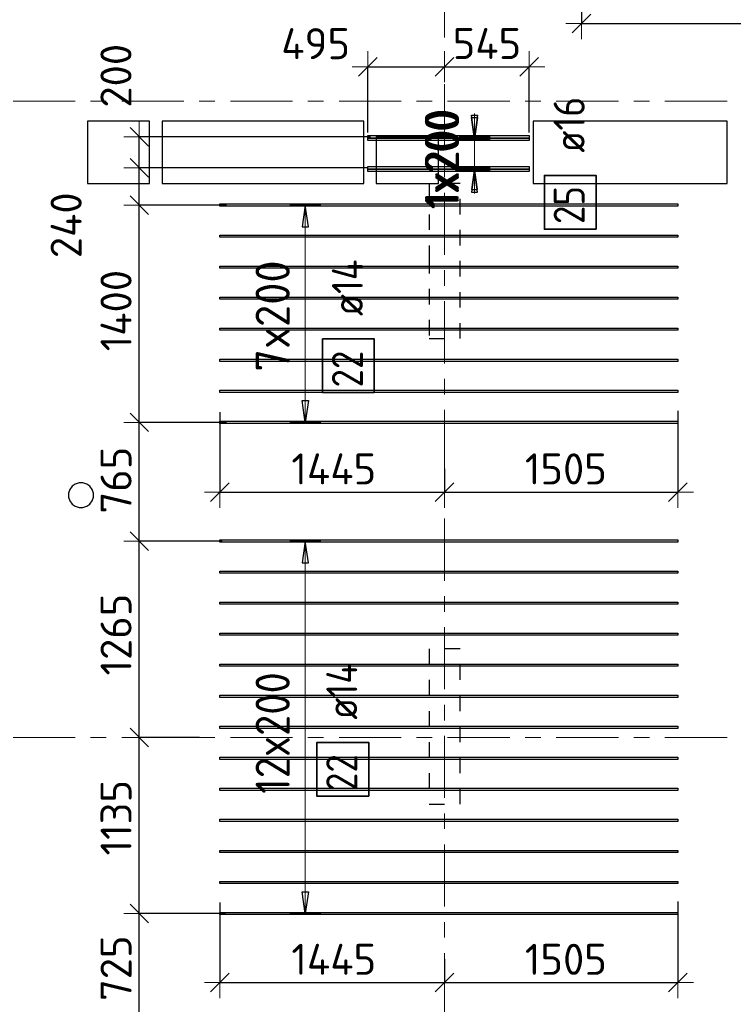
# Model space of a CAD drawing. Header units: metres. Extents: x -38 to 97, y -15 to 21.
# Tile 20 of 256: x 21.21 to 25.81, y 1.58 to 7.92. Entities that reach past the tile are written whole.
import ezdxf

# ---------------------------------------------------------------- set-up
doc = ezdxf.new("R2010")
doc.units = ezdxf.units.M
doc.header["$PDMODE"] = 65
for name, pattern in [('______11', [0.5, 0.4, -0.05, 0, -0.05]), ('______2', [0.0405, 0.03, -0.0105]), ('______5', [1.1, 0.8, -0.1, 0.1, -0.1])]:
    doc.linetypes.add(name, pattern=pattern)
for name, color, linetype, lineweight in [('XR$2$Осевая линия (1)', 7, '______5', 13), ('XR$6$Перекрытие (1)', 7, 'Continuous', 35), ('XR$6$Размерная линия (1)', 7, 'Continuous', 13)]:
    doc.layers.add(name, color=color, linetype=linetype, lineweight=lineweight)
doc.layers.add('XR$6$Арм.стержн.Доп. Арм верхн.зоны Х', color=7, linetype='Continuous', lineweight=35, true_color=0x8c8cff)
doc.layers.add('XR$7$Стена_ бетон несущ.', color=7, linetype='Continuous', lineweight=70, true_color=0xb4b496)
doc.styles.add('ISOCPEUR', font='txt')
doc.dimstyles.new('DIMSTYLE_3', dxfattribs={"dimtxt": 0.2, "dimasz": 0.2, "dimexe": 0, "dimexo": 0, "dimgap": 0.1, "dimtad": 2, "dimdec": 0, "dimlfac": 1000, "dimrnd": 5, "dimzin": 12, "dimdsep": 46, "dimtxsty": 'ISOCPEUR', "dimblk1": 'ALL_ML_STRICH', "dimblk2": 'ALL_ML_STRICH', "dimsah": 1, "dimcen": 0, "dimclrd": 7, "dimclre": 256, "dimclrt": 7, "dimadec": 0, "dimazin": 0, "dimtfac": 1, "dimtdec": 0, "dimtix": 1, "dimtmove": 2, "dimatfit": 3, "dimfxl": 0, "dimtzin": 0, "dimlwd": 0, "dimlwe": -3, "dimarcsym": 0})
doc.dimstyles.new('DIMSTYLE_36', dxfattribs={"dimtxt": 0.2, "dimasz": 0.2, "dimexe": 0, "dimexo": 0, "dimgap": 0.1, "dimtad": 2, "dimdec": 0, "dimlfac": 1000, "dimrnd": 5, "dimzin": 12, "dimdsep": 46, "dimtxsty": 'ISOCPEUR', "dimblk1": 'ALL_ML_STRICH', "dimblk2": 'ALL_ML_STRICH', "dimsah": 1, "dimcen": 0, "dimclrd": 7, "dimclre": 256, "dimclrt": 7, "dimadec": 0, "dimazin": 0, "dimtfac": 1, "dimtdec": 0, "dimtix": 1, "dimtmove": 2, "dimatfit": 3, "dimfxl": 0, "dimtvp": 1.2, "dimtzin": 0, "dimlwd": 0, "dimlwe": -3, "dimarcsym": 0})

# ---------------------------------------------------------------- blocks, each defined once
blk = doc.blocks.new('ALL_ML_STRICH')
at = {"color": 0, "linetype": 'ByBlock', "lineweight": -2}
for p, q in [((0, -0.5), (0, 0.5)), ((-1, 0), (0.5, 0)), ((-0.3, -0.3), (0.3, 0.3))]:
    blk.add_line(p, q, dxfattribs=at)
blk = doc.blocks.new('*D957')
at = {"layer": 'DEFPOINTS', "color": 7, "linetype": 'Continuous', "lineweight": 13, "transparency": 33554687}
for p in [(22.5029, 2.2554), (23.95, 1.8905), (22.5029, 1.7202)]:
    blk.add_point(p, dxfattribs=at)
at = {"layer": 'XR$6$Размерная линия (1)', "color": 9, "linetype": 'Continuous', "lineweight": -2, "true_color": 0xc7c7c7, "transparency": 33554687}
for p, q in [((22.5029, 2.2354), (22.5029, 1.7202)), ((23.95, 1.8705), (23.95, 1.7202))]:
    blk.add_line(p, q, dxfattribs=at)
at = {"layer": 'XR$6$Размерная линия (1)', "color": 7, "linetype": 'Continuous', "lineweight": -2, "transparency": 33554687}
blk.add_line((22.5029, 1.7202), (23.95, 1.7202), dxfattribs=at)
at = {"layer": 'XR$6$Размерная линия (1)', "color": 7, "linetype": 'Continuous', "lineweight": 13, "transparency": 33554687, "xscale": 0.2, "yscale": 0.2, "zscale": 0.2, "rotation": 180}
blk.add_blockref('ALL_ML_STRICH', (22.5029, 1.7202), dxfattribs=at)
at = {"layer": 'XR$6$Размерная линия (1)', "color": 7, "linetype": 'Continuous', "lineweight": 13, "transparency": 33554687, "xscale": 0.2, "yscale": 0.2, "zscale": 0.2}
blk.add_blockref('ALL_ML_STRICH', (23.95, 1.7202), dxfattribs=at)
at = {"layer": 'XR$6$Размерная линия (1)', "color": 7, "linetype": 'Continuous', "lineweight": 13, "transparency": 33554687, "insert": (23.2364, 1.8702), "char_height": 0.2, "width": 0.8, "attachment_point": 5, "style": 'ISOCPEUR'}
blk.add_mtext('\\A1;{1445}', dxfattribs=at)
blk = doc.blocks.new('*D958')
at = {"layer": 'DEFPOINTS', "color": 7, "linetype": 'Continuous', "lineweight": 13, "transparency": 33554687}
for p in [(25.4529, 2.2636), (23.95, 1.8905), (23.95, 1.7202)]:
    blk.add_point(p, dxfattribs=at)
at = {"layer": 'XR$6$Размерная линия (1)', "color": 9, "linetype": 'Continuous', "lineweight": -2, "true_color": 0xc7c7c7, "transparency": 33554687}
for p, q in [((25.4529, 2.2436), (25.4529, 1.7202)), ((23.95, 1.8705), (23.95, 1.7202))]:
    blk.add_line(p, q, dxfattribs=at)
at = {"layer": 'XR$6$Размерная линия (1)', "color": 7, "linetype": 'Continuous', "lineweight": -2, "transparency": 33554687}
blk.add_line((23.95, 1.7202), (25.4529, 1.7202), dxfattribs=at)
at = {"layer": 'XR$6$Размерная линия (1)', "color": 7, "linetype": 'Continuous', "lineweight": 13, "transparency": 33554687, "xscale": 0.2, "yscale": 0.2, "zscale": 0.2, "rotation": 180}
blk.add_blockref('ALL_ML_STRICH', (23.95, 1.7202), dxfattribs=at)
at = {"layer": 'XR$6$Размерная линия (1)', "color": 7, "linetype": 'Continuous', "lineweight": 13, "transparency": 33554687, "xscale": 0.2, "yscale": 0.2, "zscale": 0.2}
blk.add_blockref('ALL_ML_STRICH', (25.4529, 1.7202), dxfattribs=at)
at = {"layer": 'XR$6$Размерная линия (1)', "color": 7, "linetype": 'Continuous', "lineweight": 13, "transparency": 33554687, "insert": (24.7314, 1.8702), "char_height": 0.2, "width": 0.8, "attachment_point": 5, "style": 'ISOCPEUR'}
blk.add_mtext('\\A1;{1505}', dxfattribs=at)
blk = doc.blocks.new('*D959')
at = {"layer": 'DEFPOINTS', "color": 7, "linetype": 'Continuous', "lineweight": 13, "transparency": 33554687}
for p in [(22.5029, 5.4154), (23.95, 5.0505), (22.5029, 4.8802)]:
    blk.add_point(p, dxfattribs=at)
at = {"layer": 'XR$6$Размерная линия (1)', "color": 9, "linetype": 'Continuous', "lineweight": -2, "true_color": 0xc7c7c7, "transparency": 33554687}
for p, q in [((22.5029, 5.3954), (22.5029, 4.8802)), ((23.95, 5.0305), (23.95, 4.8802))]:
    blk.add_line(p, q, dxfattribs=at)
at = {"layer": 'XR$6$Размерная линия (1)', "color": 7, "linetype": 'Continuous', "lineweight": -2, "transparency": 33554687}
blk.add_line((22.5029, 4.8802), (23.95, 4.8802), dxfattribs=at)
at = {"layer": 'XR$6$Размерная линия (1)', "color": 7, "linetype": 'Continuous', "lineweight": 13, "transparency": 33554687, "xscale": 0.2, "yscale": 0.2, "zscale": 0.2, "rotation": 180}
blk.add_blockref('ALL_ML_STRICH', (22.5029, 4.8802), dxfattribs=at)
at = {"layer": 'XR$6$Размерная линия (1)', "color": 7, "linetype": 'Continuous', "lineweight": 13, "transparency": 33554687, "xscale": 0.2, "yscale": 0.2, "zscale": 0.2}
blk.add_blockref('ALL_ML_STRICH', (23.95, 4.8802), dxfattribs=at)
at = {"layer": 'XR$6$Размерная линия (1)', "color": 7, "linetype": 'Continuous', "lineweight": 13, "transparency": 33554687, "insert": (23.2364, 5.0302), "char_height": 0.2, "width": 0.8, "attachment_point": 5, "style": 'ISOCPEUR'}
blk.add_mtext('\\A1;{1445}', dxfattribs=at)
blk = doc.blocks.new('*D960')
at = {"layer": 'DEFPOINTS', "color": 7, "linetype": 'Continuous', "lineweight": 13, "transparency": 33554687}
for p in [(25.4529, 5.4236), (23.95, 5.0505), (23.95, 4.8802)]:
    blk.add_point(p, dxfattribs=at)
at = {"layer": 'XR$6$Размерная линия (1)', "color": 9, "linetype": 'Continuous', "lineweight": -2, "true_color": 0xc7c7c7, "transparency": 33554687}
for p, q in [((25.4529, 5.4036), (25.4529, 4.8802)), ((23.95, 5.0305), (23.95, 4.8802))]:
    blk.add_line(p, q, dxfattribs=at)
at = {"layer": 'XR$6$Размерная линия (1)', "color": 7, "linetype": 'Continuous', "lineweight": -2, "transparency": 33554687}
blk.add_line((23.95, 4.8802), (25.4529, 4.8802), dxfattribs=at)
at = {"layer": 'XR$6$Размерная линия (1)', "color": 7, "linetype": 'Continuous', "lineweight": 13, "transparency": 33554687, "xscale": 0.2, "yscale": 0.2, "zscale": 0.2, "rotation": 180}
blk.add_blockref('ALL_ML_STRICH', (23.95, 4.8802), dxfattribs=at)
at = {"layer": 'XR$6$Размерная линия (1)', "color": 7, "linetype": 'Continuous', "lineweight": 13, "transparency": 33554687, "xscale": 0.2, "yscale": 0.2, "zscale": 0.2}
blk.add_blockref('ALL_ML_STRICH', (25.4529, 4.8802), dxfattribs=at)
at = {"layer": 'XR$6$Размерная линия (1)', "color": 7, "linetype": 'Continuous', "lineweight": 13, "transparency": 33554687, "insert": (24.7314, 5.0302), "char_height": 0.2, "width": 0.8, "attachment_point": 5, "style": 'ISOCPEUR'}
blk.add_mtext('\\A1;{1505}', dxfattribs=at)
blk = doc.blocks.new('*D961')
at = {"layer": 'DEFPOINTS', "color": 7, "linetype": 'Continuous', "lineweight": 13, "transparency": 33554687}
for p in [(23.455, 7.6213), (23.95, 7.6213), (23.455, 7.1782)]:
    blk.add_point(p, dxfattribs=at)
at = {"layer": 'XR$6$Размерная линия (1)', "color": 9, "linetype": 'Continuous', "lineweight": -2, "true_color": 0xc7c7c7, "transparency": 33554687}
for p, q in [((23.455, 7.1982), (23.455, 7.6213)), ((23.95, 7.6213), (23.95, 7.6213))]:
    blk.add_line(p, q, dxfattribs=at)
at = {"layer": 'XR$6$Размерная линия (1)', "color": 7, "linetype": 'Continuous', "lineweight": -2, "transparency": 33554687}
blk.add_line((23.455, 7.6213), (23.95, 7.6213), dxfattribs=at)
at = {"layer": 'XR$6$Размерная линия (1)', "color": 7, "linetype": 'Continuous', "lineweight": 13, "transparency": 33554687, "xscale": 0.2, "yscale": 0.2, "zscale": 0.2, "rotation": 180}
blk.add_blockref('ALL_ML_STRICH', (23.455, 7.6213), dxfattribs=at)
at = {"layer": 'XR$6$Размерная линия (1)', "color": 7, "linetype": 'Continuous', "lineweight": 13, "transparency": 33554687, "xscale": 0.2, "yscale": 0.2, "zscale": 0.2}
blk.add_blockref('ALL_ML_STRICH', (23.95, 7.6213), dxfattribs=at)
at = {"layer": 'XR$6$Размерная линия (1)', "color": 7, "linetype": 'Continuous', "lineweight": 13, "transparency": 33554687, "insert": (23.1196, 7.7704), "char_height": 0.2, "width": 0.6, "attachment_point": 5, "style": 'ISOCPEUR'}
blk.add_mtext('\\A1;{495}', dxfattribs=at)
blk = doc.blocks.new('*D962')
at = {"layer": 'DEFPOINTS', "color": 7, "linetype": 'Continuous', "lineweight": 13, "transparency": 33554687}
for p in [(23.95, 7.6213), (23.95, 7.6213), (24.4957, 7.1782)]:
    blk.add_point(p, dxfattribs=at)
at = {"layer": 'XR$6$Размерная линия (1)', "color": 9, "linetype": 'Continuous', "lineweight": -2, "true_color": 0xc7c7c7, "transparency": 33554687}
for p, q in [((23.95, 7.6213), (23.95, 7.6213)), ((24.4957, 7.1982), (24.4957, 7.6213))]:
    blk.add_line(p, q, dxfattribs=at)
at = {"layer": 'XR$6$Размерная линия (1)', "color": 7, "linetype": 'Continuous', "lineweight": -2, "transparency": 33554687}
blk.add_line((23.95, 7.6213), (24.4957, 7.6213), dxfattribs=at)
at = {"layer": 'XR$6$Размерная линия (1)', "color": 7, "linetype": 'Continuous', "lineweight": 13, "transparency": 33554687, "xscale": 0.2, "yscale": 0.2, "zscale": 0.2, "rotation": 180}
blk.add_blockref('ALL_ML_STRICH', (23.95, 7.6213), dxfattribs=at)
at = {"layer": 'XR$6$Размерная линия (1)', "color": 7, "linetype": 'Continuous', "lineweight": 13, "transparency": 33554687, "xscale": 0.2, "yscale": 0.2, "zscale": 0.2}
blk.add_blockref('ALL_ML_STRICH', (24.4957, 7.6213), dxfattribs=at)
at = {"layer": 'XR$6$Размерная линия (1)', "color": 7, "linetype": 'Continuous', "lineweight": 13, "transparency": 33554687, "insert": (24.2229, 7.7713), "char_height": 0.2, "width": 0.6, "attachment_point": 5, "style": 'ISOCPEUR'}
blk.add_mtext('\\A1;{545}', dxfattribs=at)
blk = doc.blocks.new('*D967')
at = {"layer": 'DEFPOINTS', "color": 7, "linetype": 'Continuous', "lineweight": 13, "transparency": 33554687}
for p in [(24.8317, 8.2436), (27.7817, 8.1901), (24.8317, 7.8997)]:
    blk.add_point(p, dxfattribs=at)
at = {"layer": 'XR$6$Размерная линия (1)', "color": 9, "linetype": 'Continuous', "lineweight": -2, "true_color": 0xc7c7c7, "transparency": 33554687}
for p, q in [((24.8317, 8.2236), (24.8317, 7.8997)), ((27.7817, 8.1701), (27.7817, 7.8997))]:
    blk.add_line(p, q, dxfattribs=at)
at = {"layer": 'XR$6$Размерная линия (1)', "color": 7, "linetype": 'Continuous', "lineweight": -2, "transparency": 33554687}
blk.add_line((24.8317, 7.8997), (27.7817, 7.8997), dxfattribs=at)
at = {"layer": 'XR$6$Размерная линия (1)', "color": 7, "linetype": 'Continuous', "lineweight": 13, "transparency": 33554687, "xscale": 0.2, "yscale": 0.2, "zscale": 0.2, "rotation": 180}
blk.add_blockref('ALL_ML_STRICH', (24.8317, 7.8997), dxfattribs=at)
at = {"layer": 'XR$6$Размерная линия (1)', "color": 7, "linetype": 'Continuous', "lineweight": 13, "transparency": 33554687, "xscale": 0.2, "yscale": 0.2, "zscale": 0.2}
blk.add_blockref('ALL_ML_STRICH', (27.7817, 7.8997), dxfattribs=at)
at = {"layer": 'XR$6$Размерная линия (1)', "color": 7, "linetype": 'Continuous', "lineweight": 13, "transparency": 33554687, "insert": (26.3167, 8.0497), "char_height": 0.2, "width": 0.8, "attachment_point": 5, "style": 'ISOCPEUR'}
blk.add_mtext('\\A1;{2950}', dxfattribs=at)
blk = doc.blocks.new('*D1097')
at = {"layer": 'DEFPOINTS', "color": 7, "linetype": 'Continuous', "lineweight": 13, "transparency": 33554687}
for p in [(22.5591, 2.1652), (21.9837, 1.4402), (22.4898, 1.4402)]:
    blk.add_point(p, dxfattribs=at)
at = {"layer": 'XR$6$Размерная линия (1)', "color": 9, "linetype": 'Continuous', "lineweight": -2, "true_color": 0xc7c7c7, "transparency": 33554687}
for p, q in [((22.5391, 2.1652), (21.9837, 2.1652)), ((22.4698, 1.4402), (21.9837, 1.4402))]:
    blk.add_line(p, q, dxfattribs=at)
at = {"layer": 'XR$6$Размерная линия (1)', "color": 7, "linetype": 'Continuous', "lineweight": -2, "transparency": 33554687}
blk.add_line((21.9837, 1.4402), (21.9837, 2.1652), dxfattribs=at)
at = {"layer": 'XR$6$Размерная линия (1)', "color": 7, "linetype": 'Continuous', "lineweight": 13, "transparency": 33554687, "xscale": 0.2, "yscale": 0.2, "zscale": 0.2}
for p, rotation in [((21.9837, 2.1652), 90), ((21.9837, 1.4402), 270)]:
    blk.add_blockref('ALL_ML_STRICH', p, dxfattribs=dict(at, rotation=rotation))
at = {"layer": 'XR$6$Размерная линия (1)', "color": 7, "linetype": 'Continuous', "lineweight": 13, "transparency": 33554687, "insert": (21.8337, 1.8127), "char_height": 0.2, "width": 0.6, "attachment_point": 5, "rotation": 90, "style": 'ISOCPEUR'}
blk.add_mtext('\\A1;{725}', dxfattribs=at)
blk = doc.blocks.new('*D1098')
at = {"layer": 'DEFPOINTS', "color": 7, "linetype": 'Continuous', "lineweight": 13, "transparency": 33554687}
for p in [(22.3907, 3.3), (21.9837, 2.1652), (22.5591, 2.1652)]:
    blk.add_point(p, dxfattribs=at)
at = {"layer": 'XR$6$Размерная линия (1)', "color": 9, "linetype": 'Continuous', "lineweight": -2, "true_color": 0xc7c7c7, "transparency": 33554687}
for p, q in [((22.3707, 3.3), (21.9837, 3.3)), ((22.5391, 2.1652), (21.9837, 2.1652))]:
    blk.add_line(p, q, dxfattribs=at)
at = {"layer": 'XR$6$Размерная линия (1)', "color": 7, "linetype": 'Continuous', "lineweight": -2, "transparency": 33554687}
blk.add_line((21.9837, 2.1652), (21.9837, 3.3), dxfattribs=at)
at = {"layer": 'XR$6$Размерная линия (1)', "color": 7, "linetype": 'Continuous', "lineweight": 13, "transparency": 33554687, "xscale": 0.2, "yscale": 0.2, "zscale": 0.2}
for p, rotation in [((21.9837, 3.3), 90), ((21.9837, 2.1652), 270)]:
    blk.add_blockref('ALL_ML_STRICH', p, dxfattribs=dict(at, rotation=rotation))
at = {"layer": 'XR$6$Размерная линия (1)', "color": 7, "linetype": 'Continuous', "lineweight": 13, "transparency": 33554687, "insert": (21.8337, 2.7826), "char_height": 0.2, "width": 0.8, "attachment_point": 5, "rotation": 90, "style": 'ISOCPEUR'}
blk.add_mtext('\\A1;{1135}', dxfattribs=at)
blk = doc.blocks.new('*D1099')
at = {"layer": 'DEFPOINTS', "color": 7, "linetype": 'Continuous', "lineweight": 13, "transparency": 33554687}
for p in [(22.5372, 4.5652), (21.9837, 3.3), (22.3907, 3.3)]:
    blk.add_point(p, dxfattribs=at)
at = {"layer": 'XR$6$Размерная линия (1)', "color": 9, "linetype": 'Continuous', "lineweight": -2, "true_color": 0xc7c7c7, "transparency": 33554687}
for p, q in [((22.5172, 4.5652), (21.9837, 4.5652)), ((22.3707, 3.3), (21.9837, 3.3))]:
    blk.add_line(p, q, dxfattribs=at)
at = {"layer": 'XR$6$Размерная линия (1)', "color": 7, "linetype": 'Continuous', "lineweight": -2, "transparency": 33554687}
blk.add_line((21.9837, 3.3), (21.9837, 4.5652), dxfattribs=at)
at = {"layer": 'XR$6$Размерная линия (1)', "color": 7, "linetype": 'Continuous', "lineweight": 13, "transparency": 33554687, "xscale": 0.2, "yscale": 0.2, "zscale": 0.2}
for p, rotation in [((21.9837, 4.5652), 90), ((21.9837, 3.3), 270)]:
    blk.add_blockref('ALL_ML_STRICH', p, dxfattribs=dict(at, rotation=rotation))
at = {"layer": 'XR$6$Размерная линия (1)', "color": 7, "linetype": 'Continuous', "lineweight": 13, "transparency": 33554687, "insert": (21.8337, 3.9626), "char_height": 0.2, "width": 0.8, "attachment_point": 5, "rotation": 90, "style": 'ISOCPEUR'}
blk.add_mtext('\\A1;{1265}', dxfattribs=at)
blk = doc.blocks.new('*D1100')
at = {"layer": 'DEFPOINTS', "color": 7, "linetype": 'Continuous', "lineweight": 13, "transparency": 33554687}
for p in [(22.5656, 5.3302), (21.9837, 4.5652), (22.5372, 4.5652)]:
    blk.add_point(p, dxfattribs=at)
at = {"layer": 'XR$6$Размерная линия (1)', "color": 9, "linetype": 'Continuous', "lineweight": -2, "true_color": 0xc7c7c7, "transparency": 33554687}
for p, q in [((22.5456, 5.3302), (21.9837, 5.3302)), ((22.5172, 4.5652), (21.9837, 4.5652))]:
    blk.add_line(p, q, dxfattribs=at)
at = {"layer": 'XR$6$Размерная линия (1)', "color": 7, "linetype": 'Continuous', "lineweight": -2, "transparency": 33554687}
blk.add_line((21.9837, 4.5652), (21.9837, 5.3302), dxfattribs=at)
at = {"layer": 'XR$6$Размерная линия (1)', "color": 7, "linetype": 'Continuous', "lineweight": 13, "transparency": 33554687, "xscale": 0.2, "yscale": 0.2, "zscale": 0.2}
for p, rotation in [((21.9837, 5.3302), 90), ((21.9837, 4.5652), 270)]:
    blk.add_blockref('ALL_ML_STRICH', p, dxfattribs=dict(at, rotation=rotation))
at = {"layer": 'XR$6$Размерная линия (1)', "color": 7, "linetype": 'Continuous', "lineweight": 13, "transparency": 33554687, "insert": (21.8337, 4.9577), "char_height": 0.2, "width": 0.6, "attachment_point": 5, "rotation": 90, "style": 'ISOCPEUR'}
blk.add_mtext('\\A1;{765}', dxfattribs=at)
blk = doc.blocks.new('*D1101')
at = {"layer": 'DEFPOINTS', "color": 7, "linetype": 'Continuous', "lineweight": 13, "transparency": 33554687}
for p in [(22.5656, 6.7302), (21.9837, 5.3302), (22.5656, 5.3302)]:
    blk.add_point(p, dxfattribs=at)
at = {"layer": 'XR$6$Размерная линия (1)', "color": 9, "linetype": 'Continuous', "lineweight": -2, "true_color": 0xc7c7c7, "transparency": 33554687}
for p, q in [((22.5456, 6.7302), (21.9837, 6.7302)), ((22.5456, 5.3302), (21.9837, 5.3302))]:
    blk.add_line(p, q, dxfattribs=at)
at = {"layer": 'XR$6$Размерная линия (1)', "color": 7, "linetype": 'Continuous', "lineweight": -2, "transparency": 33554687}
blk.add_line((21.9837, 5.3302), (21.9837, 6.7302), dxfattribs=at)
at = {"layer": 'XR$6$Размерная линия (1)', "color": 7, "linetype": 'Continuous', "lineweight": 13, "transparency": 33554687, "xscale": 0.2, "yscale": 0.2, "zscale": 0.2}
for p, rotation in [((21.9837, 6.7302), 90), ((21.9837, 5.3302), 270)]:
    blk.add_blockref('ALL_ML_STRICH', p, dxfattribs=dict(at, rotation=rotation))
at = {"layer": 'XR$6$Размерная линия (1)', "color": 7, "linetype": 'Continuous', "lineweight": 13, "transparency": 33554687, "insert": (21.8337, 6.0502), "char_height": 0.2, "width": 0.8, "attachment_point": 5, "rotation": 90, "style": 'ISOCPEUR'}
blk.add_mtext('\\A1;{1400}', dxfattribs=at)
blk = doc.blocks.new('*D1102')
at = {"layer": 'DEFPOINTS', "color": 7, "linetype": 'Continuous', "lineweight": 13, "transparency": 33554687}
for p in [(23.4684, 6.9702), (21.9837, 6.7302), (22.5656, 6.7302)]:
    blk.add_point(p, dxfattribs=at)
at = {"layer": 'XR$6$Размерная линия (1)', "color": 9, "linetype": 'Continuous', "lineweight": -2, "true_color": 0xc7c7c7, "transparency": 33554687}
for p, q in [((23.4484, 6.9702), (21.9837, 6.9702)), ((22.5456, 6.7302), (21.9837, 6.7302))]:
    blk.add_line(p, q, dxfattribs=at)
at = {"layer": 'XR$6$Размерная линия (1)', "color": 7, "linetype": 'Continuous', "lineweight": -2, "transparency": 33554687}
blk.add_line((21.9837, 6.7302), (21.9837, 6.9702), dxfattribs=at)
at = {"layer": 'XR$6$Размерная линия (1)', "color": 7, "linetype": 'Continuous', "lineweight": 13, "transparency": 33554687, "xscale": 0.2, "yscale": 0.2, "zscale": 0.2}
for p, rotation in [((21.9837, 6.9702), 90), ((21.9837, 6.7302), 270)]:
    blk.add_blockref('ALL_ML_STRICH', p, dxfattribs=dict(at, rotation=rotation))
at = {"layer": 'XR$6$Размерная линия (1)', "color": 7, "linetype": 'Continuous', "lineweight": 13, "transparency": 33554687, "insert": (21.5122, 6.6002), "char_height": 0.2, "width": 0.6, "attachment_point": 5, "rotation": 90, "style": 'ISOCPEUR'}
blk.add_mtext('\\A1;{240}', dxfattribs=at)
blk = doc.blocks.new('*D1103')
at = {"layer": 'DEFPOINTS', "color": 7, "linetype": 'Continuous', "lineweight": 13, "transparency": 33554687}
for p in [(23.4923, 7.1702), (21.9837, 6.9702), (23.4684, 6.9702)]:
    blk.add_point(p, dxfattribs=at)
at = {"layer": 'XR$6$Размерная линия (1)', "color": 9, "linetype": 'Continuous', "lineweight": -2, "true_color": 0xc7c7c7, "transparency": 33554687}
for p, q in [((23.4723, 7.1702), (21.9837, 7.1702)), ((23.4484, 6.9702), (21.9837, 6.9702))]:
    blk.add_line(p, q, dxfattribs=at)
at = {"layer": 'XR$6$Размерная линия (1)', "color": 7, "linetype": 'Continuous', "lineweight": -2, "transparency": 33554687}
blk.add_line((21.9837, 6.9702), (21.9837, 7.1702), dxfattribs=at)
at = {"layer": 'XR$6$Размерная линия (1)', "color": 7, "linetype": 'Continuous', "lineweight": 13, "transparency": 33554687, "xscale": 0.2, "yscale": 0.2, "zscale": 0.2}
for p, rotation in [((21.9837, 7.1702), 90), ((21.9837, 6.9702), 270)]:
    blk.add_blockref('ALL_ML_STRICH', p, dxfattribs=dict(at, rotation=rotation))
at = {"layer": 'XR$6$Размерная линия (1)', "color": 7, "linetype": 'Continuous', "lineweight": 13, "transparency": 33554687, "insert": (21.8332, 7.5636), "char_height": 0.2, "width": 0.6, "attachment_point": 5, "rotation": 90, "style": 'ISOCPEUR'}
blk.add_mtext('\\A1;{200}', dxfattribs=at)

msp = doc.modelspace()

# ---------------------------------------------------------------- linework, layer by layer
at = {"layer": 'XR$2$Осевая линия (1)', "color": 253, "linetype": '______11', "lineweight": 13, "true_color": 0xa0a0a0, "transparency": 33554687}
for p, q in [((23.95, -3.39), (23.95, 8.13)), ((-2.63, 7.4), (62.6, 7.4)), ((-2.63, 3.3), (62.6, 3.3))]:
    msp.add_line(p, q, dxfattribs=at)
at = {"layer": 'XR$6$Арм.стержн.Доп. Арм верхн.зоны Х', "color": 7, "linetype": 'Continuous', "lineweight": 25, "transparency": 33554687}
for p, q in [((24.1429, 7.1702), (24.1229, 7.3102)), ((24.1229, 7.3102), (24.1629, 7.3102)), ((24.1629, 7.3102), (24.1429, 7.1702)), ((24.1429, 7.1542), (24.1229, 7.2942)), ((24.1229, 7.2942), (24.1629, 7.2942)), ((24.1629, 7.2942), (24.1429, 7.1542)), ((24.1429, 6.9702), (24.1229, 6.8302)), ((24.1429, 6.9542), (24.1229, 6.8142)), ((24.1629, 6.8302), (24.1429, 6.9702)), ((24.1629, 6.8142), (24.1429, 6.9542)), ((24.1229, 6.8302), (24.1629, 6.8302)), ((24.1229, 6.8142), (24.1629, 6.8142)), ((23.0527, 6.7302), (23.0327, 6.5902)), ((23.0727, 6.5902), (23.0527, 6.7302)), ((23.0327, 6.5902), (23.0727, 6.5902)), ((23.0527, 5.3302), (23.0327, 5.4702)), ((23.0327, 5.4702), (23.0727, 5.4702)), ((23.0727, 5.4702), (23.0527, 5.3302)), ((23.0527, 4.5652), (23.0327, 4.4252)), ((23.0727, 4.4252), (23.0527, 4.5652)), ((23.0327, 4.4252), (23.0727, 4.4252)), ((23.0527, 2.1652), (23.0327, 2.3052)), ((23.0327, 2.3052), (23.0727, 2.3052)), ((23.0727, 2.3052), (23.0527, 2.1652))]:
    msp.add_line(p, q, dxfattribs=at)
at = {"layer": 'XR$6$Арм.стержн.Доп. Арм верхн.зоны Х', "color": 7, "linetype": 'Continuous', "lineweight": 13, "transparency": 33554687}
for p, q in [((24.1429, 7.1702), (24.1429, 7.3202)), ((24.1429, 7.1542), (24.1429, 7.3042)), ((24.1429, 6.9702), (24.1429, 7.1702)), ((24.1429, 6.9542), (24.1429, 7.1542)), ((24.1429, 6.9702), (24.1429, 6.8202)), ((24.1429, 6.9542), (24.1429, 6.8042)), ((23.0527, 6.7302), (23.0527, 6.7302)), ((23.0527, 5.3302), (23.0527, 6.7302)), ((23.0527, 5.3302), (23.0527, 5.3302)), ((23.0527, 4.5652), (23.0527, 4.5652)), ((23.0527, 2.1652), (23.0527, 4.5652)), ((23.0527, 2.1652), (23.0527, 2.1652))]:
    msp.add_line(p, q, dxfattribs=at)
at = {"layer": 'XR$6$Арм.стержн.Доп. Арм верхн.зоны Х', "color": 253, "linetype": 'Continuous', "lineweight": -3, "true_color": 0xa0a0a0, "transparency": 33554687}
for p, q in [((24.1429, 7.1702), (24.0429, 7.1702)), ((24.1429, 7.1702), (24.2429, 7.1702)), ((24.1429, 7.1542), (24.0429, 7.1542)), ((24.1429, 7.1542), (24.2429, 7.1542)), ((24.1429, 6.9702), (24.0429, 6.9702)), ((24.1429, 6.9542), (24.0429, 6.9542)), ((24.1429, 6.9702), (24.2429, 6.9702)), ((24.1429, 6.9542), (24.2429, 6.9542)), ((23.0527, 6.7302), (22.9527, 6.7302)), ((23.0527, 6.7302), (23.1527, 6.7302)), ((23.0527, 5.3302), (22.9527, 5.3302)), ((23.0527, 5.3302), (23.1527, 5.3302)), ((23.0527, 4.5652), (22.9527, 4.5652)), ((23.0527, 4.5652), (23.1527, 4.5652)), ((23.0527, 2.1652), (22.9527, 2.1652)), ((23.0527, 2.1652), (23.1527, 2.1652))]:
    msp.add_line(p, q, dxfattribs=at)
at = {"layer": 'XR$6$Арм.стержн.Доп. Арм верхн.зоны Х', "color": 7, "linetype": 'Continuous', "lineweight": 25, "transparency": 33554687}
for points in [[(24.4957, 7.1622), (23.455, 7.1622), (23.455, 7.1782), (24.4957, 7.1782), (24.4957, 7.1622)], [(23.455, 7.1622), (24.4957, 7.1622), (24.4957, 7.1462), (23.455, 7.1462), (23.455, 7.1622)], [(24.4957, 6.9622), (23.455, 6.9622), (23.455, 6.9782), (24.4957, 6.9782), (24.4957, 6.9622)], [(23.455, 6.9622), (24.4957, 6.9622), (24.4957, 6.9462), (23.455, 6.9462), (23.455, 6.9622)], [(25.4529, 6.7232), (22.5029, 6.7232), (22.5029, 6.7372), (25.4529, 6.7372), (25.4529, 6.7232)], [(25.4529, 6.5232), (22.5029, 6.5232), (22.5029, 6.5372), (25.4529, 6.5372), (25.4529, 6.5232)], [(25.4529, 6.3232), (22.5029, 6.3232), (22.5029, 6.3372), (25.4529, 6.3372), (25.4529, 6.3232)], [(25.4529, 6.1232), (22.5029, 6.1232), (22.5029, 6.1372), (25.4529, 6.1372), (25.4529, 6.1232)], [(25.4529, 5.9232), (22.5029, 5.9232), (22.5029, 5.9372), (25.4529, 5.9372), (25.4529, 5.9232)], [(25.4529, 5.7232), (22.5029, 5.7232), (22.5029, 5.7372), (25.4529, 5.7372), (25.4529, 5.7232)], [(25.4529, 5.5232), (22.5029, 5.5232), (22.5029, 5.5372), (25.4529, 5.5372), (25.4529, 5.5232)], [(25.4529, 5.3232), (22.5029, 5.3232), (22.5029, 5.3372), (25.4529, 5.3372), (25.4529, 5.3232)], [(25.4529, 4.5582), (22.5029, 4.5582), (22.5029, 4.5722), (25.4529, 4.5722), (25.4529, 4.5582)], [(25.4529, 4.3582), (22.5029, 4.3582), (22.5029, 4.3722), (25.4529, 4.3722), (25.4529, 4.3582)], [(25.4529, 4.1582), (22.5029, 4.1582), (22.5029, 4.1722), (25.4529, 4.1722), (25.4529, 4.1582)], [(25.4529, 3.9582), (22.5029, 3.9582), (22.5029, 3.9722), (25.4529, 3.9722), (25.4529, 3.9582)], [(25.4529, 3.7582), (22.5029, 3.7582), (22.5029, 3.7722), (25.4529, 3.7722), (25.4529, 3.7582)], [(25.4529, 3.5582), (22.5029, 3.5582), (22.5029, 3.5722), (25.4529, 3.5722), (25.4529, 3.5582)], [(25.4529, 3.3582), (22.5029, 3.3582), (22.5029, 3.3722), (25.4529, 3.3722), (25.4529, 3.3582)], [(25.4529, 3.1582), (22.5029, 3.1582), (22.5029, 3.1722), (25.4529, 3.1722), (25.4529, 3.1582)], [(25.4529, 2.9582), (22.5029, 2.9582), (22.5029, 2.9722), (25.4529, 2.9722), (25.4529, 2.9582)], [(25.4529, 2.7582), (22.5029, 2.7582), (22.5029, 2.7722), (25.4529, 2.7722), (25.4529, 2.7582)], [(25.4529, 2.5582), (22.5029, 2.5582), (22.5029, 2.5722), (25.4529, 2.5722), (25.4529, 2.5582)], [(25.4529, 2.3582), (22.5029, 2.3582), (22.5029, 2.3722), (25.4529, 2.3722), (25.4529, 2.3582)], [(25.4529, 2.1582), (22.5029, 2.1582), (22.5029, 2.1722), (25.4529, 2.1722), (25.4529, 2.1582)]]:
    msp.add_lwpolyline(points, dxfattribs=at)
at = {"layer": 'XR$6$Арм.стержн.Доп. Арм верхн.зоны Х', "color": 7, "linetype": 'Continuous', "lineweight": 35, "transparency": 33554687}
for points in [[(24.9262, 6.5745), (24.9262, 6.9211), (24.5928, 6.9211), (24.5928, 6.5745), (24.9262, 6.5745)], [(23.4974, 5.5215), (23.4974, 5.8681), (23.1641, 5.8681), (23.1641, 5.5215), (23.4974, 5.5215)], [(23.4612, 2.9211), (23.4612, 3.2678), (23.1279, 3.2678), (23.1279, 2.9211), (23.4612, 2.9211)]]:
    msp.add_lwpolyline(points, dxfattribs=at)
at = {"layer": 'XR$6$Перекрытие (1)', "color": 7, "linetype": 'Continuous', "lineweight": 25, "transparency": 33554687}
for p, q in [((21.65, 7.2702), (21.65, 6.8702)), ((22.05, 7.2702), (21.65, 7.2702)), ((22.05, 6.8702), (22.05, 7.2702)), ((22.13, 7.2702), (22.13, 6.8702)), ((23.43, 7.2702), (22.13, 7.2702)), ((23.43, 6.8702), (23.43, 7.2702)), ((24.52, 7.2702), (24.52, 6.8702)), ((25.77, 7.2702), (24.52, 7.2702)), ((25.77, 6.8702), (25.77, 7.2702)), ((23.51, 7.1702), (23.51, 6.8702)), ((23.91, 7.1702), (23.51, 7.1702)), ((23.91, 6.8702), (23.91, 7.1702)), ((21.65, 6.8702), (22.05, 6.8702)), ((22.13, 6.8702), (23.43, 6.8702)), ((23.51, 6.8702), (23.91, 6.8702)), ((24.52, 6.8702), (25.77, 6.8702)), ((21.536, 4.8976), (21.5282, 4.8736)), ((21.5509, 4.918), (21.536, 4.8976)), ((21.5713, 4.9328), (21.5509, 4.918)), ((21.5953, 4.9406), (21.5713, 4.9328)), ((21.6205, 4.9406), (21.5953, 4.9406)), ((21.6445, 4.9328), (21.6205, 4.9406)), ((21.6649, 4.918), (21.6445, 4.9328)), ((21.6798, 4.8976), (21.6649, 4.918)), ((21.6876, 4.8736), (21.6798, 4.8976)), ((21.5282, 4.8736), (21.5282, 4.8483)), ((21.5282, 4.8483), (21.536, 4.8243)), ((21.536, 4.8243), (21.5509, 4.8039)), ((21.6649, 4.8039), (21.6798, 4.8243)), ((21.6798, 4.8243), (21.6876, 4.8483)), ((21.6876, 4.8483), (21.6876, 4.8736)), ((21.5509, 4.8039), (21.5713, 4.7891)), ((21.5713, 4.7891), (21.5953, 4.7813)), ((21.5953, 4.7813), (21.6205, 4.7813)), ((21.6205, 4.7813), (21.6445, 4.7891)), ((21.6445, 4.7891), (21.6649, 4.8039))]:
    msp.add_line(p, q, dxfattribs=at)
at = {"layer": 'XR$7$Стена_ бетон несущ.', "color": 253, "linetype": '______2', "lineweight": -3, "true_color": 0xa0a0a0, "transparency": 33554687}
for p, q in [((24.05, 6.87), (23.85, 6.87)), ((23.85, 6.87), (23.85, 6.67)), ((24.05, 6.67), (24.05, 6.87)), ((23.85, 6.67), (23.85, 6.47)), ((24.05, 5.87), (24.05, 6.67)), ((23.85, 6.47), (23.85, 6.39)), ((23.85, 6.39), (23.85, 5.87)), ((23.85, 5.87), (24.05, 5.87)), ((24.05, 3.87), (23.85, 3.87)), ((23.85, 3.87), (23.85, 2.87)), ((24.05, 2.87), (24.05, 3.87)), ((23.85, 2.87), (24.05, 2.87))]:
    msp.add_line(p, q, dxfattribs=at)

# ---------------------------------------------------------------- texts
at = {"layer": 'XR$6$Арм.стержн.Доп. Арм верхн.зоны Х', "color": 7, "linetype": 'Continuous', "lineweight": 13, "transparency": 33554687, "char_height": 0.22, "attachment_point": 7, "rotation": 90, "style": 'ISOCPEUR'}
for s, insert, width in [('\\W0.89;1x200', (24.0429, 6.7182), 0.823552), ('\\W0.89;1x200', (24.0429, 6.7022), 0.823552), ('\\W0.95;7x200', (22.9527, 5.6562), 0.873359), ('\\W0.91;12x200', (22.9527, 2.9362), 0.979318)]:
    msp.add_mtext(s, dxfattribs=dict(at, insert=insert, width=width))
at = {"layer": 'XR$6$Арм.стержн.Доп. Арм верхн.зоны Х', "color": 7, "linetype": 'Continuous', "lineweight": 25, "transparency": 33554687, "char_height": 0.2, "attachment_point": 7, "rotation": 90, "style": 'ISOCPEUR'}
for s, insert, width in [('\\W0.89; ø16 ', (24.8528, 6.9545), 0.749105), ('\\W0.87;25', (24.8528, 6.6078), 0.367208), ('\\W0.89; ø14 ', (23.4241, 5.9015), 0.769432), ('\\W0.87;22', (23.4241, 5.5548), 0.367208), ('\\W0.89; ø14 ', (23.3879, 3.3011), 0.769432), ('\\W0.87;22', (23.3879, 2.9544), 0.367208)]:
    msp.add_mtext(s, dxfattribs=dict(at, insert=insert, width=width))

# ---------------------------------------------------------------- dimensions: what is measured, and where the dimension line sits
at = {"layer": 'XR$6$Размерная линия (1)', "color": 7, "linetype": 'Continuous', "lineweight": 13, "transparency": 33554687}
for base, p1, p2, dimstyle, picture, middle in [((27.7817, 7.8997), (24.8317, 8.2236), (27.7817, 8.1701), 'DIMSTYLE_3', '*D967', (26.3167, 8.0497)), ((23.95, 7.6213), (23.455, 7.1982), (23.95, 7.6213), 'DIMSTYLE_36', '*D961', (23.1196, 7.7704)), ((24.4957, 7.6213), (23.95, 7.6213), (24.4957, 7.1982), 'DIMSTYLE_36', '*D962', (24.2229, 7.7713)), ((23.95, 4.8802), (22.5029, 5.3954), (23.95, 5.0305), 'DIMSTYLE_3', '*D959', (23.2364, 5.0302)), ((25.4529, 4.8802), (23.95, 5.0305), (25.4529, 5.4036), 'DIMSTYLE_3', '*D960', (24.7314, 5.0302)), ((23.95, 1.7202), (22.5029, 2.2354), (23.95, 1.8705), 'DIMSTYLE_3', '*D957', (23.2364, 1.8702)), ((25.4529, 1.7202), (23.95, 1.8705), (25.4529, 2.2436), 'DIMSTYLE_3', '*D958', (24.7314, 1.8702))]:
    dim = msp.add_linear_dim(base=base, p1=p1, p2=p2, dimstyle=dimstyle, override={"dimpost": '<>', "dimclrd": 7, "dimclre": 9, "dimclrt": 7, "dimlwd": 0, "dimlwe": 65533}, dxfattribs=at)
    dim.commit()
    dim.dimension.update_dxf_attribs({"geometry": picture, "text_midpoint": middle, "dimtype": 160})
for base, p1, p2, dimstyle, picture, middle in [((21.9837, 7.1702), (23.4484, 6.9702), (23.4723, 7.1702), 'DIMSTYLE_36', '*D1103', (21.8332, 7.5636)), ((21.9837, 6.9702), (22.5456, 6.7302), (23.4484, 6.9702), 'DIMSTYLE_36', '*D1102', (21.5122, 6.6002)), ((21.9837, 6.7302), (22.5456, 5.3302), (22.5456, 6.7302), 'DIMSTYLE_3', '*D1101', (21.8337, 6.0502)), ((21.9837, 5.3302), (22.5172, 4.5652), (22.5456, 5.3302), 'DIMSTYLE_3', '*D1100', (21.8337, 4.9577)), ((21.9837, 4.5652), (22.3707, 3.3), (22.5172, 4.5652), 'DIMSTYLE_3', '*D1099', (21.8337, 3.9626)), ((21.9837, 3.3), (22.5391, 2.1652), (22.3707, 3.3), 'DIMSTYLE_3', '*D1098', (21.8337, 2.7826)), ((21.9837, 2.1652), (22.4698, 1.4402), (22.5391, 2.1652), 'DIMSTYLE_3', '*D1097', (21.8337, 1.8127))]:
    dim = msp.add_linear_dim(base=base, p1=p1, p2=p2, angle=90, dimstyle=dimstyle, override={"dimpost": '<>', "dimclrd": 7, "dimclre": 9, "dimclrt": 7, "dimlwd": 0, "dimlwe": 65533}, dxfattribs=at)
    dim.commit()
    dim.dimension.update_dxf_attribs({"geometry": picture, "text_midpoint": middle, "dimtype": 160})

doc.saveas('drawing.dxf')
